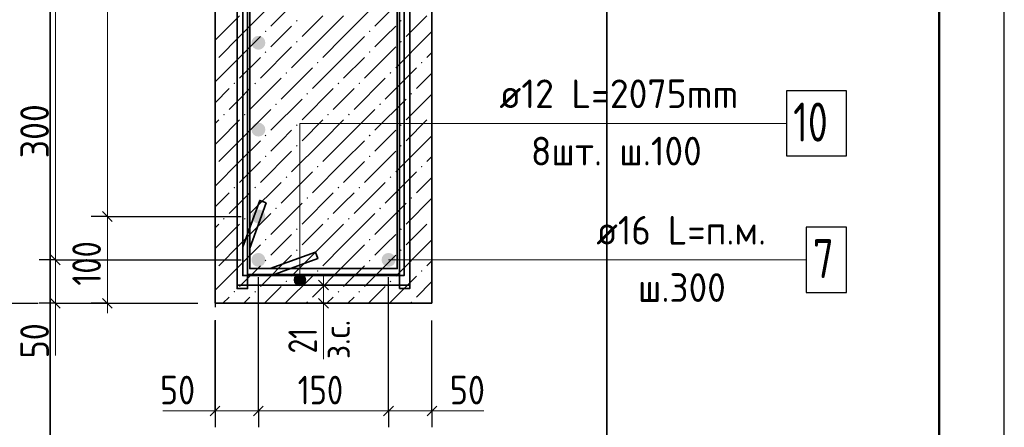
# Model space of a CAD drawing. Header units: millimetres. Extents: x 0 to 59400, y 0 to 42000.
# Tile 27 of 29: x 51832 to 59400, y 19715 to 22844. Entities that reach past the tile are written whole.
import ezdxf

# ---------------------------------------------------------------- set-up
doc = ezdxf.new("R2010")
doc.units = ezdxf.units.MM
doc.linetypes.add('______2', pattern=[270, 200, -70])
doc.linetypes.add('______5', pattern=[1100, 800, -100, 100, -100])
for name, color, linetype, lineweight in [('S1 ДОП Продольная арматура', 52, 'Continuous', 25), ('S1 Продольная арматура', 52, 'Continuous', 25), ('S2 ДОП Продольная арматура', 52, 'Continuous', 25), ('Standard', 7, 'Continuous', 25), ('Позиционная метка линия выноска', 7, 'Continuous', 13), ('Размерная выноска', 7, 'Continuous', 13), ('Хомут', 52, 'Continuous', 25)]:
    doc.layers.add(name, color=color, linetype=linetype, lineweight=lineweight)
doc.layers.add('ЖБ Пилон', color=7, linetype='______2', lineweight=13, true_color=0xa0a0a0)
doc.layers.add('Оси', color=7, linetype='______5', lineweight=13, true_color=0x656565)
doc.styles.add('ISOCPEUR', font='txt')

msp = doc.modelspace()

# ---------------------------------------------------------------- hatches: boundary and pattern name
at = {"layer": 'S1 ДОП Продольная арматура', "linetype": 'Continuous', "lineweight": 25, "transparency": 33554687}
for points in [[(53720.5, 22666.7), (53716.5, 22687.1), (53704.9, 22704.4), (53687.6, 22715.9), (53667.2, 22720), (53646.8, 22715.9), (53629.5, 22704.4), (53617.9, 22687.1), (53613.8, 22666.7), (53617.9, 22646.3), (53629.5, 22629), (53646.8, 22617.4), (53667.2, 22613.3), (53687.6, 22617.4), (53704.9, 22629), (53716.5, 22646.3)], [(53720.5, 22000), (53716.5, 22020.4), (53704.9, 22037.7), (53687.6, 22049.3), (53667.2, 22053.3), (53646.8, 22049.3), (53629.5, 22037.7), (53617.9, 22020.4), (53613.8, 22000), (53617.9, 21979.6), (53629.5, 21962.3), (53646.8, 21950.7), (53667.2, 21946.7), (53687.6, 21950.7), (53704.9, 21962.3), (53716.5, 21979.6)], [(53720.5, 21333.3), (53716.5, 21353.7), (53704.9, 21371), (53687.6, 21382.6), (53667.2, 21386.7), (53646.8, 21382.6), (53629.5, 21371), (53617.9, 21353.7), (53613.8, 21333.3), (53617.9, 21312.9), (53629.5, 21295.6), (53646.8, 21284.1), (53667.2, 21280), (53687.6, 21284.1), (53704.9, 21295.6), (53716.5, 21312.9)]]:
    msp.add_hatch(color=7, dxfattribs=at).paths.add_polyline_path(points)
at = {"layer": 'S1 Продольная арматура', "linetype": 'Continuous', "lineweight": 18, "transparency": 33554687}
for points in [[(53720.5, 21000), (53716.5, 21020.4), (53704.9, 21037.7), (53687.6, 21049.3), (53667.2, 21053.3), (53646.8, 21049.3), (53629.5, 21037.7), (53617.9, 21020.4), (53613.8, 21000), (53617.9, 20979.6), (53629.5, 20962.3), (53646.8, 20950.7), (53667.2, 20946.7), (53687.6, 20950.7), (53704.9, 20962.3), (53716.5, 20979.6)], [(54720.5, 21000), (54716.5, 21020.4), (54704.9, 21037.7), (54687.6, 21049.3), (54667.2, 21053.3), (54646.8, 21049.3), (54629.5, 21037.7), (54617.9, 21020.4), (54613.8, 21000), (54617.9, 20979.6), (54629.5, 20962.3), (54646.8, 20950.7), (54667.2, 20946.7), (54687.6, 20950.7), (54704.9, 20962.3), (54716.5, 20979.6)]]:
    msp.add_hatch(color=7, dxfattribs=at).paths.add_polyline_path(points)
at = {"layer": 'ЖБ Пилон', "linetype": 'Continuous', "lineweight": 18, "transparency": 33554687}
for points in [[(53962.3, 22828.4), (53955.8, 22834.9), (53962.3, 22841.4), (53968.8, 22834.9)], [(54762.3, 22828.4), (54755.8, 22834.9), (54762.3, 22841.4), (54768.8, 22834.9)], [(53722.3, 22748.4), (53715.8, 22754.9), (53722.3, 22761.4), (53728.8, 22754.9)], [(54522.3, 22748.4), (54515.8, 22754.9), (54522.3, 22761.4), (54528.8, 22754.9)], [(53962.3, 22668.4), (53955.8, 22674.9), (53962.3, 22681.4), (53968.8, 22674.9)], [(54762.3, 22668.4), (54755.8, 22674.9), (54762.3, 22681.4), (54768.8, 22674.9)], [(53722.3, 22588.4), (53715.8, 22594.9), (53722.3, 22601.4), (53728.8, 22594.9)], [(54522.3, 22588.4), (54515.8, 22594.9), (54522.3, 22601.4), (54528.8, 22594.9)], [(54122.3, 22508.4), (54115.8, 22514.9), (54122.3, 22521.4), (54128.8, 22514.9)], [(54922.3, 22508.4), (54915.8, 22514.9), (54922.3, 22521.4), (54928.8, 22514.9)], [(53882.3, 22428.4), (53875.8, 22434.9), (53882.3, 22441.4), (53888.8, 22434.9)], [(54682.3, 22428.4), (54675.8, 22434.9), (54682.3, 22441.4), (54688.8, 22434.9)], [(53482.3, 22348.4), (53475.8, 22354.9), (53482.3, 22361.4), (53488.8, 22354.9)], [(53642.3, 22348.4), (53635.8, 22354.9), (53642.3, 22361.4), (53648.8, 22354.9)], [(54282.3, 22348.4), (54275.8, 22354.9), (54282.3, 22361.4), (54288.8, 22354.9)], [(54442.3, 22348.4), (54435.8, 22354.9), (54442.3, 22361.4), (54448.8, 22354.9)], [(54042.3, 22268.4), (54035.8, 22274.9), (54042.3, 22281.4), (54048.8, 22274.9)], [(54842.3, 22268.4), (54835.8, 22274.9), (54842.3, 22281.4), (54848.8, 22274.9)], [(53802.3, 22188.4), (53795.8, 22194.9), (53802.3, 22201.4), (53808.8, 22194.9)], [(54602.3, 22188.4), (54595.8, 22194.9), (54602.3, 22201.4), (54608.8, 22194.9)], [(53402.3, 22108.4), (53395.8, 22114.9), (53402.3, 22121.4), (53408.8, 22114.9)], [(53562.3, 22108.4), (53555.8, 22114.9), (53562.3, 22121.4), (53568.8, 22114.9)], [(54202.3, 22108.4), (54195.8, 22114.9), (54202.3, 22121.4), (54208.8, 22114.9)], [(54362.3, 22108.4), (54355.8, 22114.9), (54362.3, 22121.4), (54368.8, 22114.9)], [(55000.5, 22110.1), (54995.8, 22114.9), (55000.5, 22119.6)], [(53962.3, 22028.4), (53955.8, 22034.9), (53962.3, 22041.4), (53968.8, 22034.9)], [(54762.3, 22028.4), (54755.8, 22034.9), (54762.3, 22041.4), (54768.8, 22034.9)], [(53722.3, 21948.4), (53715.8, 21954.9), (53722.3, 21961.4), (53728.8, 21954.9)], [(54522.3, 21948.4), (54515.8, 21954.9), (54522.3, 21961.4), (54528.8, 21954.9)], [(53962.3, 21868.4), (53955.8, 21874.9), (53962.3, 21881.4), (53968.8, 21874.9)], [(54762.3, 21868.4), (54755.8, 21874.9), (54762.3, 21881.4), (54768.8, 21874.9)], [(53722.3, 21788.4), (53715.8, 21794.9), (53722.3, 21801.4), (53728.8, 21794.9)], [(54522.3, 21788.4), (54515.8, 21794.9), (54522.3, 21801.4), (54528.8, 21794.9)], [(54122.3, 21708.4), (54115.8, 21714.9), (54122.3, 21721.4), (54128.8, 21714.9)], [(54922.3, 21708.4), (54915.8, 21714.9), (54922.3, 21721.4), (54928.8, 21714.9)], [(53882.3, 21628.4), (53875.8, 21634.9), (53882.3, 21641.4), (53888.8, 21634.9)], [(54682.3, 21628.4), (54675.8, 21634.9), (54682.3, 21641.4), (54688.8, 21634.9)], [(53482.3, 21548.4), (53475.8, 21554.9), (53482.3, 21561.4), (53488.8, 21554.9)], [(53642.3, 21548.4), (53635.8, 21554.9), (53642.3, 21561.4), (53648.8, 21554.9)], [(54282.3, 21548.4), (54275.8, 21554.9), (54282.3, 21561.4), (54288.8, 21554.9)], [(54442.3, 21548.4), (54435.8, 21554.9), (54442.3, 21561.4), (54448.8, 21554.9)], [(54042.3, 21468.4), (54035.8, 21474.9), (54042.3, 21481.4), (54048.8, 21474.9)], [(54842.3, 21468.4), (54835.8, 21474.9), (54842.3, 21481.4), (54848.8, 21474.9)], [(53802.3, 21388.4), (53795.8, 21394.9), (53802.3, 21401.4), (53808.8, 21394.9)], [(54602.3, 21388.4), (54595.8, 21394.9), (54602.3, 21401.4), (54608.8, 21394.9)], [(53402.3, 21308.4), (53395.8, 21314.9), (53402.3, 21321.4), (53408.8, 21314.9)], [(53562.3, 21308.4), (53555.8, 21314.9), (53562.3, 21321.4), (53568.8, 21314.9)], [(54202.3, 21308.4), (54195.8, 21314.9), (54202.3, 21321.4), (54208.8, 21314.9)], [(54362.3, 21308.4), (54355.8, 21314.9), (54362.3, 21321.4), (54368.8, 21314.9)], [(55000.5, 21310.1), (54995.8, 21314.9), (55000.5, 21319.6)], [(53962.3, 21228.4), (53955.8, 21234.9), (53962.3, 21241.4), (53968.8, 21234.9)], [(54762.3, 21228.4), (54755.8, 21234.9), (54762.3, 21241.4), (54768.8, 21234.9)], [(53722.3, 21148.4), (53715.8, 21154.9), (53722.3, 21161.4), (53728.8, 21154.9)], [(54522.3, 21148.4), (54515.8, 21154.9), (54522.3, 21161.4), (54528.8, 21154.9)], [(53962.3, 21068.4), (53955.8, 21074.9), (53962.3, 21081.4), (53968.8, 21074.9)], [(54762.3, 21068.4), (54755.8, 21074.9), (54762.3, 21081.4), (54768.8, 21074.9)], [(53722.3, 20988.4), (53715.8, 20994.9), (53722.3, 21001.4), (53728.8, 20994.9)], [(54522.3, 20988.4), (54515.8, 20994.9), (54522.3, 21001.4), (54528.8, 20994.9)], [(54122.3, 20908.4), (54115.8, 20914.9), (54122.3, 20921.4), (54128.8, 20914.9)], [(54922.3, 20908.4), (54915.8, 20914.9), (54922.3, 20921.4), (54928.8, 20914.9)], [(53882.3, 20828.4), (53875.8, 20834.9), (53882.3, 20841.4), (53888.8, 20834.9)], [(54682.3, 20828.4), (54675.8, 20834.9), (54682.3, 20841.4), (54688.8, 20834.9)], [(53482.3, 20748.4), (53475.8, 20754.9), (53482.3, 20761.4), (53488.8, 20754.9)], [(53642.3, 20748.4), (53635.8, 20754.9), (53642.3, 20761.4), (53648.8, 20754.9)], [(54282.3, 20748.4), (54275.8, 20754.9), (54282.3, 20761.4), (54288.8, 20754.9)], [(54442.3, 20748.4), (54435.8, 20754.9), (54442.3, 20761.4), (54448.8, 20754.9)], [(54042.3, 20668.4), (54035.8, 20674.9), (54042.3, 20681.4), (54048.8, 20674.9)], [(54842.3, 20668.4), (54835.8, 20674.9), (54842.3, 20681.4), (54848.8, 20674.9)]]:
    msp.add_hatch(color=7, dxfattribs=at).paths.add_polyline_path(points, flags=16)
at = {"layer": 'Позиционная метка линия выноска', "linetype": 'Continuous', "lineweight": 13, "transparency": 33554687}
for points in [[(53963.3, 20885.4), (54008.3, 20885.4), (53985.8, 20891.7)], [(54024.5, 20869.2), (53947.1, 20869.2), (53940.8, 20846.7)], [(54024.5, 20869.2), (53940.8, 20846.7), (54030.8, 20846.7)], [(54030.8, 20846.7), (53940.8, 20846.7), (53947.1, 20824.2)], [(54008.3, 20885.4), (53963.3, 20885.4), (53947.1, 20869.2)], [(54008.3, 20885.4), (53947.1, 20869.2), (54024.5, 20869.2)], [(54030.8, 20846.7), (53947.1, 20824.2), (54024.5, 20824.2)], [(54024.5, 20824.2), (53947.1, 20824.2), (53963.3, 20808)], [(54024.5, 20824.2), (53963.3, 20808), (54008.3, 20808)], [(54008.3, 20808), (53963.3, 20808), (53985.8, 20801.7)]]:
    msp.add_hatch(color=7, dxfattribs=at).paths.add_polyline_path(points)

# ---------------------------------------------------------------- linework, layer by layer
at = {"layer": 'S1 Продольная арматура', "color": 7, "linetype": 'Continuous', "lineweight": 25, "transparency": 33554687}
msp.add_lwpolyline([(57877.2, 20750), (58187.2, 20750), (58187.2, 21250), (57877.2, 21250), (57877.2, 20750)], dxfattribs=at)
at = {"layer": 'S2 ДОП Продольная арматура', "color": 7, "linetype": 'Continuous', "lineweight": 35, "transparency": 33554687}
for points in [[(54830.5, 27220), (54830.5, 20806.7), (53503.9, 20806.7), (53503.9, 27220), (53583.9, 27220), (53583.9, 20886.7), (54750.5, 20886.7), (54750.5, 27220), (54830.5, 27220)], [(54830.5, 27220), (54830.5, 20806.7), (53503.9, 20806.7), (53503.9, 27220), (53583.9, 27220), (53583.9, 20886.7), (54750.5, 20886.7), (54750.5, 27220), (54830.5, 27220)], [(54750.5, 20780), (54750.5, 27113.3), (53583.9, 27113.3), (53583.9, 20780), (53503.9, 20780), (53503.9, 27193.3), (54830.5, 27193.3), (54830.5, 20780), (54750.5, 20780)], [(54750.5, 20780), (54750.5, 27113.3), (53583.9, 27113.3), (53583.9, 20780), (53503.9, 20780), (53503.9, 27193.3), (54830.5, 27193.3), (54830.5, 20780), (54750.5, 20780)]]:
    msp.add_lwpolyline(points, dxfattribs=at)
at = {"layer": 'S2 ДОП Продольная арматура', "color": 7, "linetype": 'Continuous', "lineweight": 25, "transparency": 33554687}
msp.add_lwpolyline([(57727.2, 21797.9), (58187.2, 21797.9), (58187.2, 22297.9), (57727.2, 22297.9), (57727.2, 21797.9)], dxfattribs=at)
at = {"layer": 'Standard', "color": 7, "linetype": 'Continuous', "lineweight": 35, "transparency": 33554687}
for p, q in [((58900, 39900), (58900, 20500)), ((58900, 39500), (58900, 20100))]:
    msp.add_line(p, q, dxfattribs=at)
at = {"layer": 'Standard', "color": 251, "linetype": 'Continuous', "lineweight": 13, "true_color": 0x656565, "transparency": 33554687}
for p, q in [((52506.9, 26666.7), (52506.9, 21333.3)), ((52506.9, 21333.3), (52506.9, 20666.7)), ((52506.9, 20666.7), (52506.9, 20591.7))]:
    msp.add_line(p, q, dxfattribs=at)
at = {"layer": 'Standard', "color": 7, "linetype": 'Continuous', "lineweight": 13, "transparency": 33554687}
for p, q in [((52106.9, 23000), (52106.9, 21000)), ((52106.9, 21000), (52106.9, 20666.7)), ((54167.2, 20806.7), (54167.2, 20881.7)), ((54167.2, 20806.7), (54167.2, 20666.7)), ((52106.9, 20666.7), (52106.9, 20591.7)), ((54167.2, 20666.7), (54167.2, 20591.7)), ((53333.9, 19840.2), (53258.9, 19840.2)), ((53333.9, 19840.2), (53667.2, 19840.2)), ((53667.2, 19840.2), (54667.2, 19840.2)), ((54667.2, 19840.2), (55000.5, 19840.2)), ((55000.5, 19840.2), (55075.5, 19840.2))]:
    msp.add_line(p, q, dxfattribs=at)
at = {"layer": 'Standard', "color": 251, "linetype": 'Continuous', "lineweight": 25, "true_color": 0x656565, "transparency": 33554687}
for p, q in [((52469.4, 21370.8), (52544.4, 21295.8)), ((52469.4, 20704.2), (52544.4, 20629.2))]:
    msp.add_line(p, q, dxfattribs=at)
at = {"layer": 'Standard', "color": 251, "linetype": 'Continuous', "lineweight": -3, "true_color": 0x656565, "transparency": 33554687}
for p, q in [((52506.9, 21333.3), (52381.9, 21333.3)), ((52506.9, 21333.3), (52631.9, 21333.3)), ((52506.9, 21333.3), (53533.9, 21333.3)), ((52106.9, 21000), (51981.9, 21000)), ((52106.9, 21000), (52231.9, 21000)), ((52106.9, 21000), (53533.9, 21000)), ((54167.2, 20806.7), (54042.2, 20806.7)), ((54167.2, 20806.7), (54292.2, 20806.7)), ((51706.9, 20666.7), (51973.6, 20666.7)), ((52106.9, 20666.7), (51981.9, 20666.7)), ((52106.9, 20666.7), (52231.9, 20666.7)), ((52106.9, 20666.7), (53200.5, 20666.7)), ((52506.9, 20666.7), (52381.9, 20666.7)), ((52506.9, 20666.7), (52631.9, 20666.7)), ((52506.9, 20666.7), (53200.5, 20666.7)), ((54167.2, 20666.7), (54042.2, 20666.7)), ((54167.2, 20666.7), (54292.2, 20666.7)), ((53333.9, 19840.2), (53333.9, 19965.2)), ((53667.2, 19840.2), (53667.2, 19965.2)), ((54667.2, 19840.2), (54667.2, 19965.2)), ((55000.5, 19840.2), (55000.5, 19965.2)), ((53333.9, 19840.2), (53333.9, 19715.2)), ((53667.2, 19840.2), (53667.2, 19715.2)), ((54667.2, 19840.2), (54667.2, 19715.2)), ((55000.5, 19840.2), (55000.5, 19715.2))]:
    msp.add_line(p, q, dxfattribs=at)
at = {"layer": 'Standard', "color": 7, "linetype": 'Continuous', "lineweight": 25, "transparency": 33554687}
for p, q in [((52069.4, 21037.5), (52144.4, 20962.5)), ((54129.7, 20844.2), (54204.7, 20769.2)), ((52069.4, 20704.2), (52144.4, 20629.2)), ((54129.7, 20704.2), (54204.7, 20629.2)), ((53296.4, 19802.7), (53371.4, 19877.7)), ((53629.7, 19802.7), (53704.7, 19877.7)), ((54629.7, 19802.7), (54704.7, 19877.7)), ((54963, 19802.7), (55038, 19877.7))]:
    msp.add_line(p, q, dxfattribs=at)
msp.add_lwpolyline([(0, 0), (59400, 0), (59400, 42000), (0, 42000), (0, 0)], close=True, dxfattribs=at)
at = {"layer": 'Standard', "color": 7, "linetype": 'Continuous', "lineweight": 50, "transparency": 33554687}
msp.add_lwpolyline([(2000, 41500), (58900, 41500), (58900, 500), (2000, 500), (2000, 41500)], close=True, dxfattribs=at)
at = {"layer": 'Standard', "color": 7, "linetype": 'Continuous', "lineweight": 13, "transparency": 33554687}
for points in [[(58900, 41500), (2000, 41500), (2000, 13416.3), (58900, 13416.3), (58900, 41500)], [(2000, 41500), (2000, 500), (58900, 500), (58900, 41500), (2000, 41500)]]:
    msp.add_lwpolyline(points, dxfattribs=at)
at = {"layer": 'Standard', "color": 254, "linetype": 'Continuous', "lineweight": 35, "true_color": 0xc4c4ff, "transparency": 33554687}
msp.add_lwpolyline([(56344.6, 19455.7), (56344.6, 28619.8), (52067.2, 28619.8), (52067.2, 19455.7), (56344.6, 19455.7)], dxfattribs=at)
at = {"layer": 'Standard', "color": 251, "linetype": 'Continuous', "lineweight": -3, "true_color": 0x656565, "transparency": 33554687}
for points in [[(53667.2, 19840.2), (53667.2, 19857.2), (53667.2, 19857.2), (53667.2, 19857.2), (53667.2, 19857.2), (53667.2, 20866.7)], [(54667.2, 19840.2), (54667.2, 19857.2), (54667.2, 19857.2), (54667.2, 20866.7)], [(53333.9, 19840.2), (53333.9, 19857.2), (53333.9, 19857.2), (53333.9, 19857.2), (53333.9, 19857.2), (53333.9, 20533.3)], [(55000.5, 19840.2), (55000.5, 19857.2), (55000.5, 19857.2), (55000.5, 20533.3)]]:
    msp.add_lwpolyline(points, dxfattribs=at)
at = {"layer": 'ЖБ Пилон', "color": 7, "linetype": 'Continuous', "lineweight": 35, "transparency": 33554687}
for p, q in [((53333.9, 27333.3), (53333.9, 20666.7)), ((55000.5, 20666.7), (55000.5, 27333.3)), ((53333.9, 20666.7), (55000.5, 20666.7))]:
    msp.add_line(p, q, dxfattribs=at)
at = {"layer": 'ЖБ Пилон', "color": 9, "linetype": 'Continuous', "lineweight": 18, "true_color": 0xc7c7c7, "transparency": 33554687}
for p, q in [((53762.3, 22794.9), (54002.3, 23034.9)), ((54562.3, 22794.9), (54802.3, 23034.9)), ((53522.3, 22714.9), (53762.3, 22954.9)), ((54322.3, 22714.9), (54562.3, 22954.9)), ((53362.3, 22714.9), (53522.3, 22874.9)), ((54002.3, 22714.9), (54162.3, 22874.9)), ((54162.3, 22714.9), (54322.3, 22874.9)), ((54802.3, 22714.9), (54962.3, 22874.9)), ((53922.3, 22794.9), (53842.3, 22714.9)), ((54722.3, 22794.9), (54642.3, 22714.9)), ((53362.3, 22714.9), (53333.9, 22686.4)), ((53362.3, 22554.9), (53522.3, 22714.9)), ((53522.3, 22554.9), (53682.3, 22714.9)), ((53842.3, 22714.9), (53762.3, 22634.9)), ((54162.3, 22714.9), (53922.3, 22474.9)), ((54162.3, 22554.9), (54322.3, 22714.9)), ((54322.3, 22554.9), (54482.3, 22714.9)), ((54642.3, 22714.9), (54562.3, 22634.9)), ((54962.3, 22714.9), (54722.3, 22474.9)), ((54962.3, 22714.9), (55000.5, 22753.1)), ((53682.3, 22394.9), (53922.3, 22634.9)), ((54482.3, 22394.9), (54722.3, 22634.9)), ((53522.3, 22554.9), (53333.9, 22366.4)), ((53522.3, 22394.9), (53682.3, 22554.9)), ((54322.3, 22554.9), (54082.3, 22314.9)), ((54322.3, 22394.9), (54482.3, 22554.9)), ((54962.3, 22554.9), (55000.5, 22593.1)), ((53842.3, 22234.9), (54082.3, 22474.9)), ((54642.3, 22234.9), (54882.3, 22474.9)), ((55000.5, 22433.1), (54882.3, 22314.9)), ((53602.3, 22154.9), (53842.3, 22394.9)), ((54402.3, 22154.9), (54642.3, 22394.9)), ((53333.9, 22206.4), (53442.3, 22314.9)), ((53602.3, 22314.9), (53522.3, 22234.9)), ((54002.3, 22074.9), (54242.3, 22314.9)), ((54402.3, 22314.9), (54322.3, 22234.9)), ((54802.3, 22074.9), (55000.5, 22273.1)), ((53522.3, 22234.9), (53442.3, 22154.9)), ((53762.3, 21994.9), (54002.3, 22234.9)), ((54322.3, 22234.9), (54242.3, 22154.9)), ((54562.3, 21994.9), (54802.3, 22234.9)), ((53522.3, 21914.9), (53762.3, 22154.9)), ((54322.3, 21914.9), (54562.3, 22154.9)), ((53333.9, 22046.4), (53362.3, 22074.9)), ((53362.3, 21914.9), (53522.3, 22074.9)), ((54002.3, 21914.9), (54162.3, 22074.9)), ((54162.3, 21914.9), (54322.3, 22074.9)), ((54802.3, 21914.9), (54962.3, 22074.9)), ((53922.3, 21994.9), (53842.3, 21914.9)), ((54722.3, 21994.9), (54642.3, 21914.9)), ((54962.3, 21914.9), (55000.5, 21953.1)), ((53362.3, 21914.9), (53333.9, 21886.4)), ((53362.3, 21754.9), (53522.3, 21914.9)), ((53522.3, 21754.9), (53682.3, 21914.9)), ((53842.3, 21914.9), (53762.3, 21834.9)), ((54162.3, 21914.9), (53922.3, 21674.9)), ((54162.3, 21754.9), (54322.3, 21914.9)), ((54322.3, 21754.9), (54482.3, 21914.9)), ((54642.3, 21914.9), (54562.3, 21834.9)), ((54962.3, 21914.9), (54722.3, 21674.9)), ((53682.3, 21594.9), (53922.3, 21834.9)), ((54482.3, 21594.9), (54722.3, 21834.9)), ((53522.3, 21754.9), (53333.9, 21566.4)), ((53522.3, 21594.9), (53682.3, 21754.9)), ((54322.3, 21754.9), (54082.3, 21514.9)), ((54322.3, 21594.9), (54482.3, 21754.9)), ((54962.3, 21754.9), (55000.5, 21793.1)), ((53842.3, 21434.9), (54082.3, 21674.9)), ((54642.3, 21434.9), (54882.3, 21674.9)), ((53602.3, 21354.9), (53842.3, 21594.9)), ((54402.3, 21354.9), (54642.3, 21594.9)), ((55000.5, 21633.1), (54882.3, 21514.9)), ((53333.9, 21406.4), (53442.3, 21514.9)), ((53602.3, 21514.9), (53522.3, 21434.9)), ((54002.3, 21274.9), (54242.3, 21514.9)), ((54402.3, 21514.9), (54322.3, 21434.9)), ((53522.3, 21434.9), (53442.3, 21354.9)), ((53762.3, 21194.9), (54002.3, 21434.9)), ((54322.3, 21434.9), (54242.3, 21354.9)), ((54562.3, 21194.9), (54802.3, 21434.9)), ((54802.3, 21274.9), (55000.5, 21473.1)), ((53522.3, 21114.9), (53762.3, 21354.9)), ((54322.3, 21114.9), (54562.3, 21354.9)), ((53333.9, 21246.4), (53362.3, 21274.9)), ((53362.3, 21114.9), (53522.3, 21274.9)), ((54002.3, 21114.9), (54162.3, 21274.9)), ((54162.3, 21114.9), (54322.3, 21274.9)), ((54802.3, 21114.9), (54962.3, 21274.9)), ((53922.3, 21194.9), (53842.3, 21114.9)), ((54722.3, 21194.9), (54642.3, 21114.9)), ((53362.3, 21114.9), (53333.9, 21086.4)), ((53362.3, 20954.9), (53522.3, 21114.9)), ((53522.3, 20954.9), (53682.3, 21114.9)), ((53842.3, 21114.9), (53762.3, 21034.9)), ((54162.3, 21114.9), (53922.3, 20874.9)), ((54162.3, 20954.9), (54322.3, 21114.9)), ((54322.3, 20954.9), (54482.3, 21114.9)), ((54642.3, 21114.9), (54562.3, 21034.9)), ((54962.3, 21114.9), (54722.3, 20874.9)), ((54962.3, 21114.9), (55000.5, 21153.1)), ((53682.3, 20794.9), (53922.3, 21034.9)), ((54482.3, 20794.9), (54722.3, 21034.9)), ((54962.3, 20954.9), (55000.5, 20993.1)), ((53522.3, 20954.9), (53333.9, 20766.4)), ((53522.3, 20794.9), (53682.3, 20954.9)), ((54322.3, 20954.9), (54082.3, 20714.9)), ((54322.3, 20794.9), (54482.3, 20954.9)), ((53874.1, 20666.7), (54082.3, 20874.9)), ((54674.1, 20666.7), (54882.3, 20874.9)), ((55000.5, 20833.1), (54882.3, 20714.9)), ((53714.1, 20666.7), (53842.3, 20794.9)), ((54514.1, 20666.7), (54642.3, 20794.9)), ((53394.1, 20666.7), (53442.3, 20714.9)), ((53602.3, 20714.9), (53554.1, 20666.7)), ((54194.1, 20666.7), (54242.3, 20714.9)), ((54402.3, 20714.9), (54354.1, 20666.7)), ((54994.1, 20666.7), (55000.5, 20673.1))]:
    msp.add_line(p, q, dxfattribs=at)
at = {"layer": 'Оси', "color": 8, "linetype": '______5', "lineweight": -3, "transparency": 33554687}
msp.add_line((53333.9, 22737), (53333.9, 19173.5), dxfattribs=at)
at = {"layer": 'Позиционная метка линия выноска', "color": 7, "linetype": 'Continuous', "lineweight": 13, "transparency": 33554687}
for p, q in [((54667.2, 21000), (57877.2, 21000)), ((53985.8, 20891.7), (53985.8, 20891.7)), ((53940.8, 20846.7), (53940.8, 20846.7)), ((54030.8, 20846.7), (54030.8, 20846.7)), ((53985.8, 20801.7), (53985.8, 20801.7))]:
    msp.add_line(p, q, dxfattribs=at)
msp.add_lwpolyline([(57727.2, 22047.9), (53985.8, 22047.9), (53985.8, 20846.7)], dxfattribs=at)
msp.add_circle((53985.8, 20846.7), 45, dxfattribs=at)
at = {"layer": 'Размерная выноска', "color": 7, "linetype": 'Continuous', "lineweight": 13, "transparency": 33554687}
for p, q in [((52106.9, 20266.7), (52106.9, 20666.7)), ((54167.2, 20666.7), (54167.2, 20236.4)), ((53333.9, 19840.2), (52933.9, 19840.2)), ((55400.5, 19840.2), (55000.5, 19840.2))]:
    msp.add_line(p, q, dxfattribs=at)
at = {"layer": 'Хомут', "color": 7, "linetype": 'Continuous', "lineweight": 35, "transparency": 33554687}
msp.add_lwpolyline([(53727.1, 21438), (53600.5, 21090.2), (53600.5, 20933.3), (54733.9, 20933.3), (54733.9, 25066.7), (53600.5, 25066.7), (53600.5, 20933.3), (53757.4, 20933.3), (54105.2, 21059.9), (54123.4, 21009.8), (53766.8, 20880), (53547.2, 20880), (53547.2, 25120), (54787.2, 25120), (54787.2, 20880), (53547.2, 20880), (53547.2, 21099.6), (53677, 21456.3), (53727.1, 21438)], dxfattribs=at)

# ---------------------------------------------------------------- texts
at = {"layer": 'S1 Продольная арматура', "color": 7, "linetype": 'Continuous', "lineweight": 13, "transparency": 33554687, "attachment_point": 7, "style": 'ISOCPEUR'}
for s, insert, char_height, width in [('\\W0.94;ø16 L=п.м. ', (56264.5, 21117.3), 220, 1599.147), ('\\W0.78;7', (57927.2, 20860), 300, 326.407), ('\\W0.95;ш.300 ', (56583.5, 20677.3), 220, 962.136)]:
    msp.add_mtext(s, dxfattribs=dict(at, insert=insert, char_height=char_height, width=width))
at = {"layer": 'S2 ДОП Продольная арматура', "color": 7, "linetype": 'Continuous', "lineweight": 13, "transparency": 33554687, "attachment_point": 7, "style": 'ISOCPEUR'}
for s, insert, char_height, width in [('\\W0.96;ø12 L=2075mm ', (55519.5, 22165.2), 220, 2150.516), ('\\W0.75;10', (57777.2, 21907.9), 300, 472.281), ('\\W0.95;8шт. ш.100 ', (55761.5, 21725.2), 220, 1665.521)]:
    msp.add_mtext(s, dxfattribs=dict(at, insert=insert, char_height=char_height, width=width))
at = {"layer": 'Standard', "color": 7, "linetype": 'Continuous', "lineweight": 25, "transparency": 33554687, "char_height": 220, "attachment_point": 7, "rotation": 90, "style": 'ISOCPEUR'}
for s, insert, width in [('\\W0.91;300', (52056.9, 21780), 561.996), ('\\W0.87;50', (52056.9, 20243.2), 403.924), ('\\W0.75;21', (54117.2, 20281.5), 346.334)]:
    msp.add_mtext(s, dxfattribs=dict(at, insert=insert, width=width))
at = {"layer": 'Standard', "color": 251, "linetype": 'Continuous', "lineweight": 25, "true_color": 0x656565, "transparency": 33554687, "insert": (52456.9, 20802), "char_height": 220, "width": 508.571, "attachment_point": 7, "rotation": 90, "style": 'ISOCPEUR'}
msp.add_mtext('\\W0.83;100', dxfattribs=at)
at = {"layer": 'Standard', "color": 7, "linetype": 'Continuous', "lineweight": 18, "transparency": 33554687, "insert": (54370.3, 20238.3), "char_height": 200, "width": 459.949, "attachment_point": 7, "rotation": 90, "style": 'ISOCPEUR'}
msp.add_mtext('\\W0.90;з.с.', dxfattribs=at)
at = {"layer": 'Standard', "color": 7, "linetype": 'Continuous', "lineweight": 25, "transparency": 33554687, "char_height": 220, "attachment_point": 7, "style": 'ISOCPEUR'}
for s, insert, width in [('\\W0.87;50', (52910.4, 19890.2), 403.924), ('\\W0.83;150', (53969.2, 19890.2), 508.571), ('\\W0.87;50', (55138, 19890.2), 403.924)]:
    msp.add_mtext(s, dxfattribs=dict(at, insert=insert, width=width))

doc.saveas('drawing.dxf')
